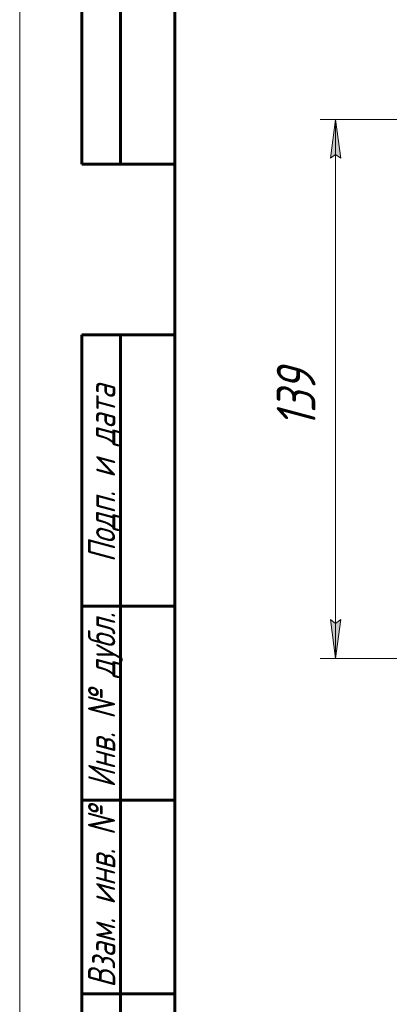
# Model space of a CAD drawing. Header units: millimetres. Extents: x 0 to 420, y 0 to 297.
# Tile 2 of 22: x 0 to 48, y 64 to 191. Entities that reach past the tile are written whole.
import ezdxf

# ---------------------------------------------------------------- set-up
doc = ezdxf.new("R2010")
doc.units = ezdxf.units.MM
doc.linetypes.add('K5LT_BASIC', pattern=[0])
doc.linetypes.add('K5LT_THIN', pattern=[0])
doc.layers.add('Системный слой', color=7, linetype='Continuous')
doc.layers.add('Системный слой (1)', color=7, linetype='Continuous', true_color=0x6c6c6c)
doc.styles.add('KDIMTEXTSTYLE', font='txt', dxfattribs={"width": 0.96, "oblique": 15, "height": 5})
doc.styles.add('KTEXTSTYLE', font='txt', dxfattribs={"width": 0.96, "height": 5})
doc.dimstyles.new('KDIMSTYLE (0.50)', dxfattribs={"dimtxt": 5, "dimasz": 1, "dimexe": 2, "dimexo": 0, "dimgap": 1, "dimtad": 1, "dimlfac": 2, "dimtxsty": 'KDIMTEXTSTYLE', "dimsah": 1, "dimcen": 0, "dimdle": 1, "dimadec": 0, "dimazin": 0, "dimtfac": 0.667, "dimtmove": 0, "dimatfit": 3, "dimfxl": 1, "dimtvp": 1, "dimtolj": 1, "dimtzin": 0, "dimarcsym": 0})

# ---------------------------------------------------------------- blocks, each defined once
blk = doc.blocks.new('D4')
at = {"layer": 'Системный слой (1)'}
for points in [[(41.4, 172.77), (40.74, 177.77), (40.08, 172.77), (40.74, 173.27)], [(40.74, 108.27), (41.4, 113.27), (40.74, 112.77), (40.08, 113.27)]]:
    blk.add_hatch(color=7, dxfattribs=at).paths.add_polyline_path(points)
at = {"layer": 'Системный слой (1)', "color": 7, "linetype": 'K5LT_THIN', "lineweight": 18, "true_color": 0xffffff}
for p, q in [((99.91, 177.77), (38.74, 177.77)), ((40.08, 172.77), (40.74, 177.77)), ((40.74, 177.77), (41.4, 172.77)), ((40.74, 177.77), (40.74, 108.27)), ((40.74, 173.27), (40.08, 172.77)), ((41.4, 172.77), (40.74, 173.27)), ((40.74, 108.27), (40.08, 113.27)), ((40.08, 113.27), (40.74, 112.77)), ((40.74, 112.77), (41.4, 113.27)), ((41.4, 113.27), (40.74, 108.27)), ((68.91, 108.27), (38.74, 108.27))]:
    blk.add_line(p, q, dxfattribs=at)
blk.add_wipeout([(39.74, 138.01), (32.36, 138.01), (32.36, 147.63), (39.74, 147.63)]).dxf.layer = 'Системный слой (1)'
at = {"layer": 'Системный слой (1)', "color": 7, "insert": (33.15, 138.01), "char_height": 5, "attachment_point": 1, "rotation": 90, "style": 'KTEXTSTYLE'}
blk.add_mtext('\\fArial|b0|c204|p34;\\H5.0;\\W1.000;\\Q15;\\fGOST Type AU|b0|i0|c204|p34;\\Q15;\\W0.960;139', dxfattribs=at)
blk = doc.blocks.new('KDIMARROW_01')
at = {"layer": 'Системный слой'}
blk.add_hatch(color=0, dxfattribs=at).paths.add_polyline_path([(-5, -0.66), (0, 0), (-5, 0.66), (-4.5, 0)])
at = {"layer": 'Системный слой', "color": 0, "linetype": 'K5LT_THIN', "lineweight": 18}
for p, q in [((-4.5, 0), (-5, 0.66)), ((-5, 0.66), (0, 0)), ((0, 0), (-5, -0.66)), ((-5, -0.66), (-4.5, 0))]:
    blk.add_line(p, q, dxfattribs=at)
at = {"layer": 'Системный слой (1)', "color": 0, "linetype": 'K5LT_THIN', "lineweight": 18}
blk.add_line((101.41, 108.27), (100.91, 108.27), dxfattribs=at)
blk = doc.blocks.new('U169')
at = {"color": 7, "linetype": 'K5LT_THIN', "lineweight": 18, "true_color": 0xffffff}
blk.add_line((0, 0), (0, 297), dxfattribs=at)
at = {"color": 143, "linetype": 'K5LT_BASIC', "lineweight": 60, "true_color": 0x33acca}
for p, q in [((8, 172), (8, 292)), ((13, 172), (13, 292)), ((20, 5), (20, 292)), ((20, 172), (8, 172)), ((8, 5), (8, 150)), ((20, 150), (8, 150)), ((13, 5), (13, 150)), ((20, 115), (8, 115)), ((20, 90), (8, 90)), ((20, 65), (8, 65))]:
    blk.add_line(p, q, dxfattribs=at)
at = {"color": 7, "char_height": 3.5, "attachment_point": 1, "rotation": 90, "style": 'KTEXTSTYLE'}
for s, insert in [('\\fArial|b0|c204|p34;\\H5.0;\\W1.000;\\Q15;\\fGOST Type AU|b0|i0|c204|p34;\\Q15;\\W0.960;\\H3.50;Подп. и дата', (8.82, 120.66)), ('\\fArial|b0|c204|p34;\\H5.0;\\W1.000;\\Q15;\\fGOST Type AU|b0|i0|c204|p34;\\Q15;\\W0.960;\\H3.50;Инв. № дубл.', (8.82, 91.57)), ('\\fArial|b0|c204|p34;\\H5.0;\\W1.000;\\Q15;\\fGOST Type AU|b0|i0|c204|p34;\\Q15;\\W0.960;\\H3.50;Взам. инв. №', (8.82, 65.8)), ('\\fArial|b0|c204|p34;\\H5.0;\\W1.000;\\Q15;\\fGOST Type AU|b0|i0|c204|p34;\\Q15;\\W0.960;\\H3.50;Подп. и дата', (8.82, 35.66))]:
    blk.add_mtext(s, dxfattribs=dict(at, insert=insert))

msp = doc.modelspace()

# ---------------------------------------------------------------- dimensions: what is measured, and where the dimension line sits
at = {"layer": 'Системный слой (1)', "color": 7}
dim = msp.add_linear_dim(base=(40.7416, 177.769), p1=(68.907, 108.269), p2=(99.907, 177.769), angle=90, dimstyle='KDIMSTYLE (0.50)', override={"dimexo": 0, "dimpost": '\\fGOST Type AU|b0|c204|p34;\\H5.0;\\W0.960;\\Q15;<>', "dimblk1": 'KDIMARROW_01', "dimblk2": 'KDIMARROW_01', "dimse1": 0, "dimse2": 0, "dimclrt": 7, "dimtol": 1, "dimtp": 0, "dimtm": 0, "dimtdec": 5, "dimtolj": 1}, dxfattribs=at)
dim.commit()
dim.dimension.update_dxf_attribs({"geometry": 'D4', "text_midpoint": (40.7416, 143.019), "dimtype": 160})

# ---------------------------------------------------------------- next in the draw order: block references
msp.add_blockref('U169', (0, 0))

doc.saveas('drawing.dxf')
